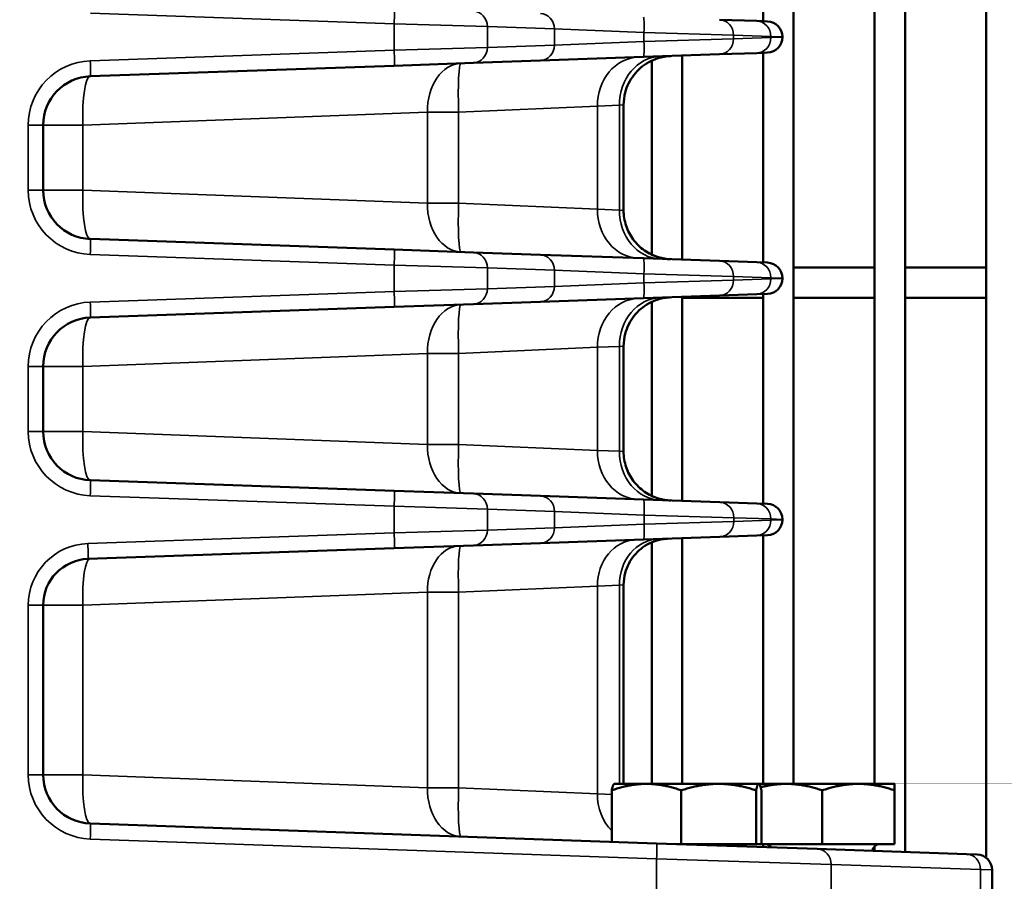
# Model space of a CAD drawing. Header units: inches. Extents: x 1 to 237, y 4 to 150.
# Tile 34 of 209: x 30.21 to 34.04, y 118.74 to 122.09. Entities that reach past the tile are written whole.
import ezdxf

# ---------------------------------------------------------------- set-up
doc = ezdxf.new("R2010")
doc.units = ezdxf.units.IN
doc.header["$LTSCALE"] = 7
doc.header["$MEASUREMENT"] = 0
for name, color, linetype, lineweight in [('Dimension (ANSI)', 7, 'Continuous', 25), ('Visible (ANSI)', 7, 'Continuous', 50), ('Visible Narrow (ANSI)', 7, 'Continuous', 35)]:
    doc.layers.add(name, color=color, linetype=linetype, lineweight=lineweight)
doc.styles.add('Dimension Text', font='tahoma.ttf')
doc.dimstyles.new('Dual Dimension', dxfattribs={"dimscale": 7, "dimtxt": 0.12, "dimasz": 0.098425, "dimexe": 0.125, "dimexo": 0.0625, "dimgap": 0.031496, "dimtad": 0, "dimtih": 1, "dimtoh": 1, "dimrnd": 1e-08, "dimzin": 4, "dimdsep": 46, "dimtxsty": 'Dimension Text', "dimcen": 0.09, "dimdle": 0.393701, "dimclrd": 256, "dimclre": 256, "dimclrt": 256, "dimadec": 0, "dimazin": 1, "dimtfac": 1, "dimtofl": 0, "dimtmove": 0, "dimatfit": 3, "dimfxl": 1, "dimtolj": 1, "dimtzin": 4, "dimlwd": -1, "dimlwe": -1, "dimarcsym": 0})

# ---------------------------------------------------------------- blocks, each defined once
blk = doc.blocks.new('*D10')
at = {"layer": 'Defpoints', "color": 0, "transparency": 16777216}
for p in [(19.813, 137.6545), (19.813, 124.9773), (98.3148, 114.6545)]:
    blk.add_point(p, dxfattribs=at)
at = {"layer": 'Dimension (ANSI)', "transparency": 16777216}
for p, q in [((19.813, 125.4148), (19.813, 138.5295)), ((98.3148, 115.092), (98.3148, 138.5295)), ((20.502, 137.6545), (54.8733, 137.6545)), ((97.6258, 137.6545), (63.2545, 137.6545))]:
    blk.add_line(p, q, dxfattribs=at)
for points in [[(20.502, 137.7693), (20.502, 137.5396), (19.813, 137.6545)], [(97.6258, 137.7693), (97.6258, 137.5396), (98.3148, 137.6545)]]:
    blk.add_solid(points, dxfattribs=at)
at = {"layer": 'Dimension (ANSI)', "transparency": 16777216, "insert": (59.0639, 137.6545), "char_height": 0.84, "attachment_point": 5, "style": 'Dimension Text'}
blk.add_mtext('\\A1;{\\H3.0x;(}\\S78.50^ 1993.9 mm;{\\H3.0x;)}', dxfattribs=at)
blk = doc.blocks.new('*D11')
at = {"layer": 'Defpoints', "color": 0, "transparency": 16777216}
for p in [(9.8018, 132.104), (32.4002, 132.104), (37.2552, 77.8445)]:
    blk.add_point(p, dxfattribs=at)
at = {"layer": 'Dimension (ANSI)', "transparency": 16777216}
for p, q in [((31.9627, 132.104), (8.9268, 132.104)), ((9.8018, 131.415), (9.8018, 106.86)), ((9.8018, 78.5334), (9.8018, 103.0884)), ((36.8177, 77.8445), (8.9268, 77.8445))]:
    blk.add_line(p, q, dxfattribs=at)
for points in [[(9.6869, 131.415), (9.9166, 131.415), (9.8018, 132.104)], [(9.6869, 78.5334), (9.9166, 78.5334), (9.8018, 77.8445)]]:
    blk.add_solid(points, dxfattribs=at)
at = {"layer": 'Dimension (ANSI)', "transparency": 16777216, "insert": (9.8018, 104.9742), "char_height": 0.84, "attachment_point": 5, "style": 'Dimension Text'}
blk.add_mtext('\\A1;{\\H3.0x;(}\\S54.26^ 1378.2 mm;{\\H3.0x;)}', dxfattribs=at)

msp = doc.modelspace()

# ---------------------------------------------------------------- linework, layer by layer
at = {"layer": 'Visible (ANSI)'}
for p, q in [((33.2185, 125.0363), (33.2185, 119.1212)), ((33.5335, 125.0363), (33.5335, 119.1212)), ((33.6516, 125.0363), (33.6516, 118.8563)), ((33.9666, 125.0363), (33.9666, 118.8341)), ((33.1004, 122.8993), (33.1004, 122.0846)), ((33.0757, 122.0854), (32.9311, 122.0905)), ((33.0757, 122.0854), (33.1173, 122.084)), ((32.3484, 122.0524), (32.3484, 122.0525)), ((33.1752, 122.0224), (33.1752, 122.024)), ((32.3484, 121.994), (32.3484, 121.994)), ((31.9744, 121.9225), (32.2348, 121.9316)), ((32.2348, 121.9316), (32.6352, 121.9456)), ((32.9311, 121.9559), (32.6352, 121.9456)), ((32.6674, 121.9312), (32.6674, 121.1777)), ((32.7855, 121.9508), (32.7855, 121.1581)), ((32.9311, 121.9559), (33.0757, 121.961)), ((33.1173, 121.9624), (33.0757, 121.961)), ((33.1004, 121.9618), (33.1004, 121.1471)), ((30.4861, 121.8706), (31.6668, 121.9118)), ((31.9744, 121.9225), (31.6668, 121.9118)), ((32.2343, 121.7451), (32.2343, 121.7451)), ((32.3524, 121.7504), (32.3524, 121.7504)), ((32.3607, 121.7507), (32.3607, 121.7507)), ((32.5582, 121.7594), (32.5582, 121.3495)), ((30.3027, 121.4282), (30.3027, 121.6807)), ((31.136, 121.4027), (31.136, 121.4027)), ((32.2343, 121.3638), (32.2343, 121.3638)), ((32.3524, 121.3586), (32.3524, 121.3586)), ((32.3607, 121.3582), (32.3607, 121.3582)), ((31.6668, 121.1971), (30.4861, 121.2384)), ((31.6668, 121.1971), (31.9744, 121.1864)), ((32.2348, 121.1773), (31.9744, 121.1864)), ((32.6352, 121.1633), (32.2348, 121.1773)), ((32.6352, 121.1633), (32.9311, 121.153)), ((33.0757, 121.1479), (32.9311, 121.153)), ((33.0757, 121.1479), (33.1173, 121.1465)), ((33.2185, 121.1279), (33.5335, 121.1279)), ((33.6516, 121.1279), (33.9666, 121.1279)), ((32.3484, 121.1149), (32.3484, 121.115)), ((32.3484, 121.0565), (32.3484, 121.0565)), ((33.1752, 121.0849), (33.1752, 121.0865)), ((32.9311, 121.0184), (32.6352, 121.0081)), ((32.7855, 121.0133), (32.7855, 120.2206)), ((32.9311, 121.0184), (33.0757, 121.0235)), ((33.1173, 121.0249), (33.0757, 121.0235)), ((33.1004, 121.0243), (33.1004, 120.2096)), ((30.4861, 120.9331), (31.6668, 120.9743)), ((31.9744, 120.985), (31.6668, 120.9743)), ((31.9744, 120.985), (32.2348, 120.9941)), ((32.2348, 120.9941), (32.6352, 121.0081)), ((32.6674, 120.9937), (32.6674, 120.2402)), ((32.7855, 121.0098), (33.1004, 121.0098)), ((33.2185, 121.0098), (33.5335, 121.0098)), ((33.6516, 121.0098), (33.9666, 121.0098)), ((32.5582, 120.8219), (32.5582, 120.412)), ((32.2343, 120.8076), (32.2343, 120.8076)), ((32.3524, 120.8129), (32.3524, 120.8129)), ((32.3607, 120.8132), (32.3607, 120.8132)), ((30.3027, 120.4907), (30.3027, 120.7432)), ((31.136, 120.4652), (31.136, 120.4652)), ((32.2343, 120.4263), (32.2343, 120.4263)), ((32.3524, 120.4211), (32.3524, 120.4211)), ((32.3607, 120.4207), (32.3607, 120.4207)), ((31.6668, 120.2596), (30.4861, 120.3009)), ((31.6668, 120.2596), (31.9744, 120.2489)), ((32.2355, 120.2398), (31.9744, 120.2489)), ((32.6359, 120.2258), (32.2355, 120.2398)), ((32.6359, 120.2258), (32.9318, 120.2155)), ((33.0757, 120.2104), (32.9318, 120.2155)), ((33.0757, 120.2104), (33.1173, 120.209)), ((33.1752, 120.1474), (33.1752, 120.149)), ((31.9744, 120.0475), (32.2355, 120.0566)), ((32.2355, 120.0566), (32.6359, 120.0706)), ((32.9318, 120.081), (32.6359, 120.0706)), ((32.6674, 120.0595), (32.6674, 119.1212)), ((32.7855, 120.0758), (32.7855, 119.1212)), ((32.9318, 120.081), (33.0757, 120.086)), ((33.1173, 120.0874), (33.0757, 120.086)), ((33.1004, 120.0868), (33.1004, 119.1212)), ((30.4764, 119.9952), (31.6668, 120.0368)), ((31.9744, 120.0475), (31.6668, 120.0368)), ((32.2343, 119.8799), (32.2343, 119.8799)), ((32.3524, 119.8851), (32.3524, 119.8851)), ((32.3607, 119.8855), (32.3607, 119.8855)), ((32.5582, 119.8941), (32.5582, 119.1212)), ((30.3027, 119.1567), (30.3027, 119.8153)), ((31.136, 119.1312), (31.136, 119.1312)), ((32.5217, 119.1212), (32.5211, 119.1208)), ((32.6471, 119.1212), (32.5217, 119.1212)), ((32.9275, 119.1212), (32.6471, 119.1212)), ((33.0831, 119.1212), (32.9275, 119.1212)), ((33.0837, 119.1212), (33.0831, 119.1212)), ((33.1897, 119.1212), (33.0837, 119.1212)), ((33.0837, 119.1212), (33.0843, 119.1208)), ((33.4707, 119.1212), (33.1897, 119.1212)), ((33.6112, 119.1212), (33.4707, 119.1212)), ((32.2343, 119.0923), (32.2343, 119.0923)), ((32.3524, 119.087), (32.3524, 119.087)), ((32.3607, 119.0867), (32.3607, 119.0866)), ((32.512, 118.8961), (32.512, 119.0961)), ((32.7822, 118.8873), (32.7822, 119.0961)), ((33.0729, 118.8873), (33.0729, 119.0961)), ((33.0934, 118.8873), (33.0934, 119.0961)), ((33.3302, 118.8873), (33.3302, 119.0961)), ((33.6112, 118.8873), (33.6112, 119.0961)), ((32.6863, 118.89), (30.4861, 118.9668)), ((32.6863, 118.89), (33.3106, 118.8682)), ((32.7822, 118.8873), (32.7632, 118.8873)), ((32.9275, 118.8873), (32.7822, 118.8873)), ((32.7855, 118.8873), (32.7855, 118.8873)), ((33.0729, 118.8873), (32.9275, 118.8873)), ((33.0831, 118.8873), (33.0729, 118.8873)), ((33.0934, 118.8873), (33.0831, 118.8873)), ((33.1897, 118.8873), (33.0934, 118.8873)), ((33.1004, 118.8873), (33.1004, 118.8755)), ((33.3302, 118.8873), (33.1897, 118.8873)), ((33.2185, 118.8873), (33.2185, 118.8873)), ((33.4707, 118.8873), (33.3302, 118.8873)), ((33.6112, 118.8873), (33.4707, 118.8873)), ((33.5335, 118.8873), (33.5335, 118.8873)), ((33.5335, 118.879), (33.5335, 118.8604)), ((33.8907, 118.8479), (33.3106, 118.8682)), ((33.8907, 118.8479), (33.9323, 118.8465)), ((33.9902, 118.3203), (33.9902, 118.7865))]:
    msp.add_line(p, q, dxfattribs=at)
for centre, radius, start, end in [((33.1152, 122.024), 0.06, 0, 88), ((33.1152, 122.0224), 0.06, 272, 0), ((30.4927, 121.6807), 0.19, 92, 180), ((30.4927, 121.4282), 0.19, 180, 268), ((33.1152, 121.0865), 0.06, 0, 88), ((33.1152, 121.0849), 0.06, 272, 0), ((30.4927, 120.7432), 0.19, 92, 180), ((30.4927, 120.4907), 0.19, 180, 268), ((33.1152, 120.149), 0.06, 0, 88), ((33.1152, 120.1474), 0.06, 272, 0), ((30.4827, 119.8153), 0.18, 92, 180), ((30.4927, 119.1567), 0.19, 180, 268), ((33.0267, 118.8573), 0.03, 90, 134.132), ((33.1062, 118.8573), 0.03, 34.9068, 90), ((33.5542, 118.8573), 0.03, 90, 173.4488), ((33.9302, 118.7865), 0.06, 0, 88)]:
    msp.add_arc(centre, radius, start, end, dxfattribs=at)
for points, knots in [([(32.7416, 121.9493), (32.7329, 121.949), (32.7242, 121.9481), (32.7073, 121.9451), (32.699, 121.943), (32.6787, 121.9366), (32.6668, 121.9315), (32.6445, 121.9191), (32.6339, 121.9117), (32.6145, 121.895), (32.6057, 121.8857), (32.59, 121.8654), (32.5832, 121.8545), (32.572, 121.8316), (32.5675, 121.8194), (32.5603, 121.7916), (32.5582, 121.7754), (32.5582, 121.7594)], [0, 0, 0, 0, 0.0661902, 0.0661902, 0.1311598, 0.1311598, 0.2284744, 0.2284744, 0.3258202, 0.3258202, 0.4231502, 0.4231502, 0.5204803, 0.5204803, 0.6178092, 0.6178092, 0.7398456, 0.7398456, 0.7398456, 0.7398456]), ([(32.5581, 121.3495), (32.5581, 121.3294), (32.5615, 121.309), (32.5741, 121.2707), (32.5837, 121.2524), (32.6077, 121.22), (32.6225, 121.2055), (32.6555, 121.1825), (32.6739, 121.1736), (32.7009, 121.1654), (32.7088, 121.1635), (32.7209, 121.1614), (32.725, 121.1609), (32.7312, 121.1602), (32.7333, 121.1601), (32.7364, 121.1598), (32.7374, 121.1598), (32.739, 121.1597), (32.7395, 121.1597), (32.7403, 121.1596), (32.7405, 121.1596), (32.7409, 121.1596), (32.741, 121.1596), (32.7412, 121.1596), (32.7413, 121.1596), (32.7414, 121.1596), (32.7414, 121.1596), (32.7414, 121.1596), (32.7414, 121.1596), (32.7414, 121.1596), (32.7414, 121.1596), (32.7415, 121.1596), (32.7415, 121.1596), (32.7415, 121.1596)], [0, 0, 0, 0, 0.1534155, 0.1534155, 0.3070732, 0.3070732, 0.4608848, 0.4608848, 0.6133637, 0.6133637, 0.6753912, 0.6753912, 0.7068837, 0.7068837, 0.7226934, 0.7226934, 0.7306064, 0.7306064, 0.7345639, 0.7345639, 0.7365428, 0.7365428, 0.7375323, 0.7375323, 0.7380272, 0.7380272, 0.7381517, 0.7381517, 0.7381742, 0.7381742, 0.7381936, 0.7381936, 0.7383781, 0.7383781, 0.7383781, 0.7383781]), ([(32.5582, 121.3495), (32.5582, 121.3293), (32.5615, 121.309), (32.5741, 121.2707), (32.5837, 121.2524), (32.6078, 121.22), (32.6226, 121.2055), (32.6556, 121.1825), (32.674, 121.1736), (32.7009, 121.1654), (32.7089, 121.1635), (32.721, 121.1614), (32.7251, 121.1609), (32.7312, 121.1602), (32.7333, 121.1601), (32.7364, 121.1598), (32.7374, 121.1598), (32.739, 121.1597), (32.7395, 121.1597), (32.7403, 121.1596), (32.7405, 121.1596), (32.7409, 121.1596), (32.7411, 121.1596), (32.7413, 121.1596), (32.7413, 121.1596), (32.7414, 121.1596), (32.7414, 121.1596), (32.7415, 121.1596), (32.7415, 121.1596), (32.7415, 121.1596), (32.7415, 121.1596), (32.7415, 121.1596), (32.7416, 121.1596), (32.7416, 121.1596)], [0, 0, 0, 0, 0.1534218, 0.1534218, 0.3070889, 0.3070889, 0.4609084, 0.4609084, 0.613404, 0.613404, 0.6753759, 0.6753759, 0.7068388, 0.7068388, 0.7226335, 0.7226335, 0.730539, 0.730539, 0.7344928, 0.7344928, 0.7364698, 0.7364698, 0.7374583, 0.7374583, 0.7379526, 0.7379526, 0.7381998, 0.7381998, 0.7382618, 0.7382618, 0.7382731, 0.7382731, 0.738448, 0.738448, 0.738448, 0.738448]), ([(32.7416, 121.0118), (32.7332, 121.0115), (32.7248, 121.0107), (32.7084, 121.0078), (32.7004, 121.0059), (32.6802, 120.9997), (32.6682, 120.9946), (32.6456, 120.9823), (32.6349, 120.975), (32.6153, 120.9583), (32.6063, 120.9489), (32.5905, 120.9286), (32.5836, 120.9176), (32.5722, 120.8946), (32.5676, 120.8824), (32.5603, 120.8543), (32.5582, 120.8381), (32.5582, 120.8219)], [0, 0, 0, 0, 0.063938, 0.063938, 0.1267723, 0.1267723, 0.2247846, 0.2247846, 0.3228281, 0.3228281, 0.4208572, 0.4208572, 0.5188853, 0.5188853, 0.6169128, 0.6169128, 0.7398304, 0.7398304, 0.7398304, 0.7398304]), ([(32.5582, 120.412), (32.5582, 120.3918), (32.5615, 120.3715), (32.5725, 120.3381), (32.579, 120.3243), (32.5869, 120.3116)], [0, 0, 0, 0, 0.15343, 0.15343, 0.2675406, 0.2675406, 0.2675406, 0.2675406]), ([(32.5582, 120.412), (32.5582, 120.3919), (32.5615, 120.3715), (32.5741, 120.3332), (32.5837, 120.3149), (32.6078, 120.2825), (32.6226, 120.268), (32.6555, 120.245), (32.674, 120.2361), (32.7009, 120.2279), (32.7089, 120.226), (32.725, 120.2232), (32.7333, 120.2224), (32.7416, 120.2221)], [0, 0, 0, 0, 0.1534137, 0.1534137, 0.3070728, 0.3070728, 0.4608923, 0.4608923, 0.6133958, 0.6133958, 0.6753719, 0.6753719, 0.738407, 0.738407, 0.738407, 0.738407]), ([(32.7319, 120.074), (32.7253, 120.0737), (32.7187, 120.0731), (32.7057, 120.0712), (32.6993, 120.0699), (32.6809, 120.0651), (32.669, 120.0607), (32.6465, 120.0495), (32.6357, 120.0426), (32.616, 120.0269), (32.607, 120.0179), (32.5911, 119.9983), (32.5842, 119.9876), (32.5726, 119.9651), (32.568, 119.9533), (32.5604, 119.9259), (32.5581, 119.9099), (32.5582, 119.8941)], [0, 0, 0, 0, 0.0503435, 0.0503435, 0.1000835, 0.1000835, 0.1956021, 0.1956021, 0.2917361, 0.2917361, 0.3878588, 0.3878588, 0.4839363, 0.4839363, 0.5800198, 0.5800198, 0.7006316, 0.7006316, 0.7006316, 0.7006316])]:
    msp.add_open_spline(points, degree=3, knots=knots, dxfattribs=at)
msp.add_open_spline([(32.7319, 120.074), (32.726, 120.0738), (32.72, 120.0733), (32.714, 120.0724)], degree=3, dxfattribs=at)
for points, weights in [([(32.6471, 119.1212), (32.5844, 119.1212), (32.512, 119.0961)], [1, 1.0379548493, 1]), ([(32.512, 119.0961), (32.5169, 119.1184), (32.5211, 119.1208)], [1, 1.03361866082, 1.00768159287]), ([(32.7822, 119.0961), (32.7098, 119.1212), (32.6471, 119.1212)], [1, 1.0379548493, 1]), ([(32.9275, 119.1212), (32.8601, 119.1212), (32.7822, 119.0961)], [1, 1.0379548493, 1]), ([(33.0729, 119.0961), (32.995, 119.1212), (32.9275, 119.1212)], [1, 1.0379548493, 1]), ([(33.0831, 119.1212), (33.0784, 119.1212), (33.0729, 119.0961)], [1, 1.0379548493, 1]), ([(33.0934, 119.0961), (33.0879, 119.1212), (33.0831, 119.1212)], [1, 1.0379548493, 1]), ([(33.1897, 119.1212), (33.142, 119.1212), (33.0904, 119.1082)], [1, 1.02751156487, 1.01513962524]), ([(33.3302, 119.0961), (33.2549, 119.1212), (33.1897, 119.1212)], [1, 1.0379548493, 1]), ([(33.4707, 119.1212), (33.4055, 119.1212), (33.3302, 119.0961)], [1, 1.0379548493, 1]), ([(33.6112, 119.0961), (33.5359, 119.1212), (33.4707, 119.1212)], [1, 1.0379548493, 1]), ([(33.6112, 119.1212), (33.6112, 119.1212), (33.6112, 119.0961)], [1, 1.0379548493, 1])]:
    msp.add_rational_spline(points, weights, degree=2, dxfattribs=at)
at = {"layer": 'Visible Narrow (ANSI)'}
for p, q in [((30.4861, 122.1159), (31.6668, 122.0747)), ((31.6668, 122.0747), (31.6668, 121.9717)), ((32.0287, 122.0639), (31.6668, 122.0747)), ((32.0287, 121.9825), (32.0287, 122.0639)), ((32.0287, 122.0639), (32.2891, 122.0548)), ((32.2891, 122.0548), (32.2891, 121.9916)), ((32.2891, 122.0548), (32.6372, 122.0409)), ((32.3111, 122.0539), (32.3107, 122.054)), ((32.6372, 122.0409), (32.6372, 122.0056)), ((32.9854, 122.0305), (32.6372, 122.0409)), ((32.6372, 122.0056), (32.9854, 122.0159)), ((32.9854, 122.0159), (32.9854, 122.0305)), ((32.9854, 122.0305), (33.13, 122.0255)), ((33.13, 122.0209), (32.9854, 122.0159)), ((33.13, 122.0255), (33.13, 122.0209)), ((33.1752, 122.024), (33.13, 122.0255)), ((33.13, 122.0209), (33.1752, 122.0224)), ((31.6668, 121.9717), (30.4861, 121.9305)), ((31.6668, 121.9717), (32.0287, 121.9825)), ((32.2891, 121.9916), (32.0287, 121.9825)), ((32.6372, 122.0056), (32.2891, 121.9916)), ((32.3107, 121.9924), (32.3109, 121.9925)), ((32.4757, 121.9991), (32.4757, 121.9991)), ((32.4563, 121.755), (31.9171, 121.731)), ((32.4013, 121.7525), (32.4013, 121.7525)), ((32.4563, 121.755), (32.5421, 121.758)), ((32.4563, 121.755), (32.4563, 121.3539)), ((32.5582, 121.7594), (32.5421, 121.758)), ((32.5421, 121.758), (32.5421, 121.3509)), ((31.7959, 121.731), (30.4572, 121.6807)), ((31.4403, 121.7176), (31.4405, 121.7176)), ((31.7959, 121.731), (31.9171, 121.731)), ((31.7959, 121.731), (31.7959, 121.3779)), ((31.9171, 121.3779), (31.9171, 121.731)), ((30.3027, 121.6807), (30.2448, 121.6807)), ((30.2448, 121.6807), (30.2448, 121.4282)), ((30.3027, 121.6807), (30.4572, 121.6807)), ((30.4572, 121.4282), (30.4572, 121.6807)), ((30.9171, 121.6979), (30.9171, 121.6979)), ((30.3027, 121.4282), (30.2448, 121.4282)), ((30.4572, 121.4282), (30.3027, 121.4282)), ((30.4572, 121.4282), (31.7959, 121.3779)), ((30.8755, 121.4125), (30.8755, 121.4125)), ((30.9171, 121.411), (30.9171, 121.411)), ((31.1395, 121.4026), (31.1395, 121.4026)), ((31.4405, 121.3913), (31.4405, 121.3913)), ((31.9171, 121.3779), (31.7959, 121.3779)), ((31.9171, 121.3779), (32.4563, 121.3539)), ((32.4013, 121.3564), (32.4013, 121.3564)), ((32.5421, 121.3509), (32.4563, 121.3539)), ((32.5421, 121.3509), (32.5582, 121.3495)), ((30.4861, 121.1784), (31.6668, 121.1372)), ((31.6668, 121.1372), (31.6668, 121.0342)), ((32.0287, 121.1264), (31.6668, 121.1372)), ((32.0287, 121.045), (32.0287, 121.1264)), ((32.0287, 121.1264), (32.2891, 121.1173)), ((32.2891, 121.1173), (32.2891, 121.0541)), ((32.2891, 121.1173), (32.6372, 121.1034)), ((32.3111, 121.1165), (32.3107, 121.1165)), ((32.6372, 121.1034), (32.6372, 121.0681)), ((32.9854, 121.093), (32.6372, 121.1034)), ((32.9854, 121.0784), (32.9854, 121.093)), ((32.9854, 121.093), (33.13, 121.088)), ((33.13, 121.088), (33.13, 121.0834)), ((33.1752, 121.0865), (33.13, 121.088)), ((32.2891, 121.0541), (32.0287, 121.045)), ((32.6372, 121.0681), (32.2891, 121.0541)), ((32.3107, 121.0549), (32.3109, 121.055)), ((32.4757, 121.0616), (32.4757, 121.0616)), ((32.6372, 121.0681), (32.9854, 121.0784)), ((33.13, 121.0834), (32.9854, 121.0784)), ((33.13, 121.0834), (33.1752, 121.0849)), ((31.6668, 121.0342), (30.4861, 120.993)), ((31.6668, 121.0342), (32.0287, 121.045)), ((32.4563, 120.8175), (32.5421, 120.8205)), ((32.5582, 120.8219), (32.5421, 120.8205)), ((32.5421, 120.8205), (32.5421, 120.4134)), ((31.7959, 120.7935), (30.4572, 120.7432)), ((31.7959, 120.7935), (31.9171, 120.7935)), ((31.7959, 120.7935), (31.7959, 120.4404)), ((32.4563, 120.8175), (31.9171, 120.7935)), ((31.9171, 120.4404), (31.9171, 120.7935)), ((32.4012, 120.815), (32.4013, 120.815)), ((32.4563, 120.8175), (32.4563, 120.4164)), ((30.3027, 120.7432), (30.2448, 120.7432)), ((30.2448, 120.7432), (30.2448, 120.4907)), ((30.3027, 120.7432), (30.4572, 120.7432)), ((30.4572, 120.4907), (30.4572, 120.7432)), ((30.9171, 120.7604), (30.9171, 120.7604)), ((31.4403, 120.7801), (31.4405, 120.7801)), ((30.3027, 120.4907), (30.2448, 120.4907)), ((30.4572, 120.4907), (30.3027, 120.4907)), ((30.4572, 120.4907), (31.7959, 120.4404)), ((30.8755, 120.475), (30.8755, 120.475)), ((30.9171, 120.4735), (30.9171, 120.4735)), ((31.1395, 120.4651), (31.1395, 120.4651)), ((31.4405, 120.4538), (31.4405, 120.4538)), ((31.9171, 120.4404), (31.7959, 120.4404)), ((31.9171, 120.4404), (32.4563, 120.4164)), ((32.4013, 120.4189), (32.4012, 120.4189)), ((32.5421, 120.4134), (32.4563, 120.4164)), ((32.5421, 120.4134), (32.5582, 120.412)), ((30.4861, 120.2409), (31.6668, 120.1997)), ((31.6668, 120.1997), (31.6668, 120.0967)), ((32.0287, 120.1889), (31.6668, 120.1997)), ((32.0287, 120.1075), (32.0287, 120.1889)), ((32.0287, 120.1889), (32.2898, 120.1798)), ((32.2898, 120.1798), (32.2898, 120.1166)), ((32.2898, 120.1798), (32.6379, 120.1658)), ((32.3195, 120.1786), (32.3192, 120.1786)), ((32.4526, 120.1733), (32.4526, 120.1733)), ((32.6379, 120.1306), (32.6379, 120.1658)), ((32.9861, 120.1555), (32.6379, 120.1658)), ((32.6379, 120.1306), (32.9861, 120.1409)), ((32.9861, 120.1409), (32.9861, 120.1555)), ((32.9861, 120.1555), (33.13, 120.1505)), ((33.13, 120.1459), (32.9861, 120.1409)), ((33.13, 120.1505), (33.13, 120.1459)), ((33.1752, 120.149), (33.13, 120.1505)), ((33.13, 120.1459), (33.1752, 120.1474)), ((31.6668, 120.0967), (30.4764, 120.0552)), ((31.6668, 120.0967), (32.0287, 120.1075)), ((32.2898, 120.1166), (32.0287, 120.1075)), ((32.6379, 120.1306), (32.2898, 120.1166)), ((32.3192, 120.1178), (32.3195, 120.1178)), ((32.4526, 120.1231), (32.4526, 120.1231)), ((31.7959, 119.8657), (30.4572, 119.8156)), ((31.7959, 119.8657), (31.9171, 119.8659)), ((31.7959, 119.8657), (31.7959, 119.1064)), ((32.4563, 119.8897), (31.9171, 119.8659)), ((31.9171, 119.1064), (31.9171, 119.8659)), ((32.4012, 119.8873), (32.4013, 119.8873)), ((32.4563, 119.8897), (32.5421, 119.8927)), ((32.4563, 119.8897), (32.4563, 119.0824)), ((32.5582, 119.8941), (32.5421, 119.8927)), ((32.5421, 119.8927), (32.5421, 119.1212)), ((31.4403, 119.8524), (31.4405, 119.8524)), ((30.3027, 119.8153), (30.2448, 119.8153)), ((30.2448, 119.8153), (30.2448, 119.1567)), ((30.3027, 119.8153), (30.4572, 119.8156)), ((30.4572, 119.1567), (30.4572, 119.8156)), ((30.3027, 119.1567), (30.2448, 119.1567)), ((30.4572, 119.1567), (30.3027, 119.1567)), ((30.4572, 119.1567), (31.7959, 119.1064)), ((30.8755, 119.141), (30.8755, 119.141)), ((30.9171, 119.1394), (30.9171, 119.1394)), ((31.1395, 119.1311), (31.1395, 119.1311)), ((31.4405, 119.1198), (31.4405, 119.1198)), ((31.9171, 119.1064), (31.7959, 119.1064)), ((31.9171, 119.1064), (32.4563, 119.0824)), ((32.4013, 119.0848), (32.4012, 119.0848)), ((32.512, 119.0804), (32.4563, 119.0824)), ((30.4861, 118.9069), (32.6863, 118.83)), ((32.6863, 118.83), (32.6863, 118.2945)), ((33.3649, 118.8082), (32.6863, 118.83)), ((33.3649, 118.2988), (33.3649, 118.8082)), ((33.3649, 118.8082), (33.945, 118.788)), ((33.945, 118.788), (33.945, 118.319)), ((33.9902, 118.7865), (33.945, 118.788))]:
    msp.add_line(p, q, dxfattribs=at)
for centre, radius, start, end in [((30.4948, 121.6807), 0.25, 92, 180), ((30.4948, 121.4282), 0.25, 180, 268), ((30.4948, 120.7432), 0.25, 92, 180), ((30.4948, 120.4907), 0.25, 180, 268), ((30.4848, 119.8153), 0.24, 92, 180), ((30.4948, 119.1567), 0.25, 180, 268)]:
    msp.add_arc(centre, radius, start, end, dxfattribs=at)
for centre, major_axis, ratio, start_param, end_param in [((31.6647, 122.0747), (0.0021, 0.06), 0.034878, 4.713607, 6.283185), ((31.9723, 122.0639), (0.0021, 0.06), 0.939626, 4.74519, 6.283185), ((32.2327, 122.0548), (0.0021, 0.06), 0.939626, 4.74519, 6.283185), ((32.6331, 122.0409), (0.0021, 0.06), 0.069183, 4.714805, 6.283185), ((32.929, 122.0305), (0.0021, 0.06), 0.939626, 4.74519, 6.283185), ((33.0736, 122.0255), (0.0021, 0.06), 0.939626, 4.74519, 6.283185), ((32.929, 122.0159), (0.0021, -0.06), 0.939626, 0, 1.537996), ((33.0736, 122.0209), (0.0021, -0.06), 0.939626, 0, 1.537996), ((31.6647, 121.9717), (0.0021, -0.06), 0.034878, 0, 1.569578), ((31.9723, 121.9825), (0.0021, -0.06), 0.939626, 0, 1.537996), ((32.2327, 121.9916), (0.0021, -0.06), 0.939626, 0, 1.537996), ((32.6331, 122.0056), (0.0021, -0.06), 0.069183, 0, 1.56838), ((30.484, 121.9305), (0.0021, -0.06), 0.034878, 0, 1.569578), ((32.6208, 121.755), (-0.0066, 0.1899), 0.865893, 0, 1.540568), ((32.7067, 121.758), (-0.0066, 0.1899), 0.865893, 0, 1.540568), ((31.9331, 121.731), (-0.0066, 0.1899), 0.722061, 0, 1.545587), ((31.9331, 121.731), (-0.0066, 0.1899), 0.08445, 0, 1.567847), ((31.9331, 121.731), (-0.0066, 0.1899), 0.08445, 0.105265, 0.198054), ((30.4927, 121.6807), (-0.0066, 0.1899), 0.186693, 0, 1.564277), ((31.5508, 121.7176), (-0.0066, 0.1899), 0.579906, 1.550535, 1.550548), ((30.4927, 121.4282), (-0.0066, -0.1899), 0.186693, 4.718908, 6.283185), ((30.9876, 121.411), (0.0066, 0.1899), 0.034878, 1.584627, 1.584635), ((31.0234, 121.4097), (0.0066, 0.1899), 0.034878, 1.585127, 1.585135), ((31.9331, 121.3779), (-0.0066, -0.1899), 0.722061, 4.737599, 6.283185), ((31.9331, 121.3779), (-0.0066, -0.1899), 0.08445, 4.715338, 6.283185), ((32.6208, 121.3539), (-0.0066, -0.1899), 0.865893, 4.742617, 6.283185), ((32.7067, 121.3509), (-0.0066, -0.1899), 0.865893, 4.742617, 6.283185), ((30.484, 121.1784), (0.0021, 0.06), 0.034878, 4.713607, 6.283185), ((31.6647, 121.1372), (0.0021, 0.06), 0.034878, 4.713607, 6.283185), ((31.9331, 121.3779), (-0.0066, -0.1899), 0.08445, 6.085131, 6.177921), ((31.9723, 121.1264), (0.0021, 0.06), 0.939626, 4.74519, 6.283185), ((32.2327, 121.1173), (0.0021, 0.06), 0.939626, 4.74519, 6.283185), ((32.6331, 121.1034), (0.0021, 0.06), 0.069183, 4.714805, 6.283185), ((32.929, 121.093), (0.0021, 0.06), 0.939626, 4.74519, 6.283185), ((33.0736, 121.088), (0.0021, 0.06), 0.939626, 4.74519, 6.283185), ((32.2327, 121.0541), (0.0021, -0.06), 0.939626, 0, 1.537996), ((32.6331, 121.0681), (0.0021, -0.06), 0.069183, 0, 1.56838), ((32.929, 121.0784), (0.0021, -0.06), 0.939626, 0, 1.537996), ((33.0736, 121.0834), (0.0021, -0.06), 0.939626, 0, 1.537996), ((31.6647, 121.0342), (0.0021, -0.06), 0.034878, 0, 1.569578), ((31.9723, 121.045), (0.0021, -0.06), 0.939626, 0, 1.537996), ((30.484, 120.993), (0.0021, -0.06), 0.034878, 0, 1.569578), ((31.9331, 120.7935), (-0.0066, 0.1899), 0.722061, 0, 1.545587), ((31.9331, 120.7935), (-0.0066, 0.1899), 0.08445, 0, 1.567847), ((31.9331, 120.7935), (-0.0066, 0.1899), 0.08445, 0.105265, 0.198054), ((32.6208, 120.8175), (-0.0066, 0.1899), 0.865893, 0, 1.540568), ((32.7067, 120.8205), (-0.0066, 0.1899), 0.865893, 0, 1.540568), ((30.4927, 120.7432), (-0.0066, 0.1899), 0.186693, 0, 1.564277), ((31.5508, 120.7801), (-0.0066, 0.1899), 0.579906, 1.550535, 1.550548), ((30.4927, 120.4907), (-0.0066, -0.1899), 0.186693, 4.718908, 6.283185), ((30.9876, 120.4735), (0.0066, 0.1899), 0.034878, 1.584627, 1.584635), ((31.0234, 120.4722), (-0.0066, -0.1899), 0.034878, 4.726719, 4.726728), ((31.9331, 120.4404), (-0.0066, -0.1899), 0.722061, 4.737599, 6.283185), ((31.9331, 120.4404), (-0.0066, -0.1899), 0.08445, 4.715338, 6.283185), ((32.6208, 120.4164), (-0.0066, -0.1899), 0.865893, 4.742617, 6.283185), ((32.7067, 120.4134), (-0.0066, -0.1899), 0.865893, 4.742617, 6.283185), ((30.484, 120.2409), (0.0021, 0.06), 0.034878, 4.713607, 6.283185), ((31.6647, 120.1997), (0.0021, 0.06), 0.034878, 4.713607, 6.283185), ((31.9331, 120.4404), (-0.0066, -0.1899), 0.08445, 6.085131, 6.177921), ((31.9723, 120.1889), (0.0021, 0.06), 0.939626, 4.74519, 6.283185), ((32.2334, 120.1798), (0.0021, 0.06), 0.939626, 4.74519, 6.283185), ((32.6338, 120.1658), (0.0021, 0.06), 0.069183, 4.714805, 6.283185), ((32.9297, 120.1555), (0.0021, 0.06), 0.939626, 4.74519, 6.283185), ((33.0736, 120.1505), (0.0021, 0.06), 0.939626, 4.74519, 6.283185), ((32.9297, 120.1409), (0.0021, -0.06), 0.939626, 0, 1.537996), ((33.0736, 120.1459), (0.0021, -0.06), 0.939626, 0, 1.537996), ((31.6647, 120.0967), (0.0021, -0.06), 0.034878, 0, 1.569578), ((31.9723, 120.1075), (0.0021, -0.06), 0.939626, 0, 1.537996), ((32.2334, 120.1166), (0.0021, -0.06), 0.939626, 0, 1.537996), ((32.6338, 120.1306), (0.0021, -0.06), 0.069183, 0, 1.56838), ((30.4743, 120.0552), (0.0021, -0.06), 0.034878, 0, 1.569578), ((32.4007, 120.1167), (0.0061, 0.0597), 0.864914, 3.694761, 3.694769), ((32.6122, 119.8897), (-0.0063, 0.1799), 0.865893, 0, 1.540568), ((32.698, 119.8927), (-0.0063, 0.1799), 0.865893, 0, 1.540568), ((31.9259, 119.8657), (-0.0063, 0.1799), 0.722061, 0, 1.545587), ((31.9323, 119.8659), (-0.0063, 0.1799), 0.08445, 0, 1.567847), ((30.4908, 119.8156), (-0.0063, 0.1799), 0.186693, 0, 1.564277), ((31.545, 119.8524), (-0.0063, 0.1799), 0.579906, 1.550534, 1.550548), ((30.4927, 119.1567), (-0.0066, -0.1899), 0.186693, 4.718908, 6.283185), ((30.9876, 119.1394), (0.0066, 0.1899), 0.034878, 1.584627, 1.584635), ((31.0234, 119.1382), (-0.0066, -0.1899), 0.034878, 4.726719, 4.726728), ((31.9331, 119.1064), (-0.0066, -0.1899), 0.722061, 4.737599, 6.283185), ((31.9331, 119.1064), (-0.0066, -0.1899), 0.08445, 4.715338, 6.283185), ((32.6208, 119.0824), (-0.0066, -0.1899), 0.865893, 4.742617, 5.600727), ((30.484, 118.9069), (0.0021, 0.06), 0.034878, 4.713607, 6.283185), ((31.9331, 119.1064), (-0.0066, -0.1899), 0.08445, 6.085131, 6.177921), ((32.6842, 118.83), (0.0021, 0.06), 0.034878, 4.713607, 6.283185), ((33.3085, 118.8082), (0.0021, 0.06), 0.939626, 4.74519, 6.283185), ((33.8886, 118.788), (0.0021, 0.06), 0.939626, 4.74519, 6.283185)]:
    msp.add_ellipse(centre, major_axis=major_axis, ratio=ratio, start_param=start_param, end_param=end_param, dxfattribs=at)

# ---------------------------------------------------------------- dimensions: what is measured, and where the dimension line sits
at = {"layer": 'Dimension (ANSI)'}
dim = msp.add_linear_dim(base=(19.813, 137.6545), p1=(98.3148, 114.6545), p2=(19.813, 124.9773), text='{\\H3.0x;(}\\S<>^ 1993.9 mm;{\\H3.0x;)}', dimstyle='Dual Dimension', override={"dimgap": 0.031496, "dimtih": 0, "dimtoh": 0, "dimdec": 2, "dimpost": '\\X', "dimtol": 0, "dimlim": 0, "dimtp": 0, "dimtm": 0, "dimtdec": 2, "dimatfit": 1}, dxfattribs=at)
dim.commit()
dim.dimension.update_dxf_attribs({"geometry": '*D10', "text_midpoint": (59.0639, 137.6545), "dimtype": 160})
dim = msp.add_linear_dim(base=(9.8018, 132.104), p1=(37.2552, 77.8445), p2=(32.4002, 132.104), angle=270, text='{\\H3.0x;(}\\S<>^ 1378.2 mm;{\\H3.0x;)}', dimstyle='Dual Dimension', override={"dimgap": 0.031496, "dimdec": 2, "dimpost": '\\X', "dimtol": 0, "dimlim": 0, "dimtp": 0, "dimtm": 0, "dimtdec": 2, "dimatfit": 1}, dxfattribs=at)
dim.commit()
dim.dimension.update_dxf_attribs({"geometry": '*D11', "text_midpoint": (9.8018, 104.9742), "dimtype": 160})

doc.saveas('drawing.dxf')
